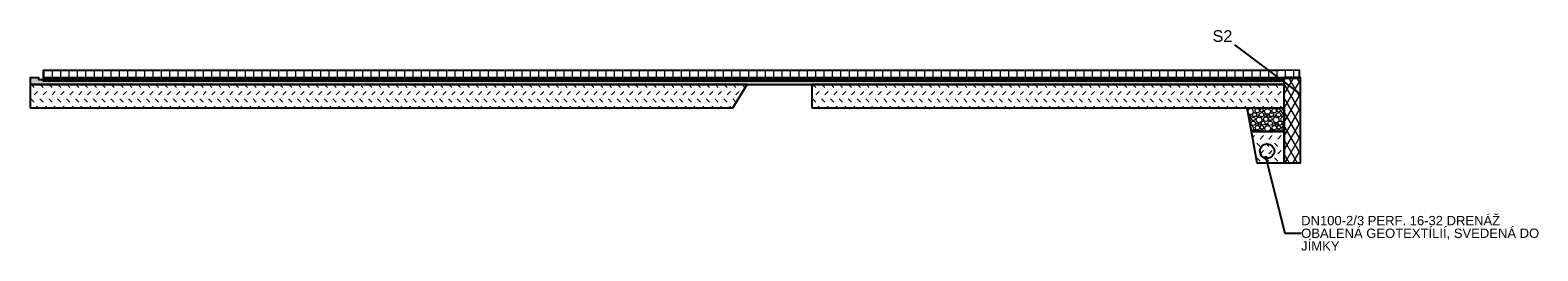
# Model space of a CAD drawing. Header units: millimetres. Extents: x -36478 to 31050, y -14815 to 11827.
# Tile 1 of 256: x -36478 to -20303, y -161 to 2205. Entities that reach past the tile are written whole.
import ezdxf

# ---------------------------------------------------------------- set-up
doc = ezdxf.new("R2010")
doc.units = ezdxf.units.MM
doc.header["$MEASUREMENT"] = 0
for name, color, linetype in [('Nové_Anotace - SP', 7, 'Continuous'), ('Nové_Konstrukce - nosné', 7, 'Continuous'), ('Nové_Popis', 7, 'Continuous'), ('Nové_Situace - terén', 7, 'Continuous'), ('Nové_TZB - VZT', 7, 'Continuous'), ('Nové_Výplně - Povrchové', 7, 'Continuous')]:
    doc.layers.add(name, color=color, linetype=linetype)
doc.styles.add('GENEROVANÝ_STYL_1', font='txt')
doc.dimstyles.new('GENEROVANÝ_STYL__7', dxfattribs={"dimtxt": 0.18, "dimasz": 91.2, "dimexe": 0.18, "dimexo": 0.0625, "dimgap": 0, "dimtad": 0, "dimtih": 1, "dimtoh": 1, "dimdec": 4, "dimzin": 0, "dimdsep": 46, "dimcen": 0.09, "dimadec": 0, "dimazin": 0, "dimtfac": 1, "dimtdec": 4, "dimtmove": 0, "dimatfit": 3, "dimldrblk": 'ARROWHEAD_11', "dimfxl": 1, "dimtolj": 1, "dimtzin": 0, "dimarcsym": 0})

# ---------------------------------------------------------------- blocks, each defined once
blk = doc.blocks.new('*X6351')
at = {"layer": 'Nové_Situace - terén', "color": 21, "linetype": 'Continuous', "lineweight": 20, "true_color": 0xffaaaa}
for p, q in [((-28066, 1608), (-28079, 1622)), ((-27953, 1591), (-27984, 1622)), ((-27858, 1591), (-27888, 1622)), ((-27762, 1591), (-27793, 1622)), ((-27667, 1591), (-27698, 1622)), ((-27589, 1608), (-27602, 1622)), ((-27476, 1591), (-27507, 1622)), ((-27381, 1591), (-27412, 1622)), ((-27286, 1591), (-27317, 1622)), ((-27190, 1591), (-27221, 1622)), ((-27113, 1608), (-27126, 1622)), ((-27000, 1591), (-27031, 1622)), ((-26905, 1591), (-26935, 1622)), ((-26809, 1591), (-26840, 1622)), ((-26714, 1591), (-26745, 1622)), ((-26636, 1608), (-26649, 1622)), ((-26523, 1591), (-26554, 1622)), ((-26428, 1591), (-26459, 1622)), ((-26333, 1591), (-26364, 1622)), ((-26237, 1591), (-26268, 1622)), ((-26160, 1608), (-26173, 1622)), ((-26047, 1591), (-26078, 1622)), ((-25952, 1591), (-25982, 1622)), ((-25856, 1591), (-25887, 1622)), ((-25761, 1591), (-25792, 1622)), ((-25683, 1608), (-25696, 1622)), ((-25570, 1591), (-25601, 1622)), ((-25475, 1591), (-25506, 1622)), ((-25380, 1591), (-25411, 1622)), ((-25284, 1591), (-25315, 1622)), ((-25207, 1608), (-25220, 1622)), ((-25094, 1591), (-25125, 1622)), ((-24999, 1591), (-25029, 1622)), ((-24903, 1591), (-24934, 1622)), ((-24808, 1591), (-24839, 1622)), ((-24730, 1608), (-24743, 1622)), ((-24617, 1591), (-24648, 1622)), ((-24522, 1591), (-24553, 1622)), ((-24427, 1591), (-24458, 1622)), ((-24331, 1591), (-24362, 1622)), ((-24254, 1608), (-24267, 1622)), ((-24141, 1591), (-24172, 1622)), ((-24046, 1591), (-24076, 1622)), ((-23950, 1591), (-23981, 1622)), ((-23855, 1591), (-23886, 1622)), ((-23777, 1608), (-23790, 1622)), ((-23664, 1591), (-23695, 1622)), ((-23569, 1591), (-23600, 1622)), ((-23474, 1591), (-23505, 1622)), ((-23378, 1591), (-23409, 1622)), ((-23301, 1608), (-23314, 1622)), ((-23188, 1591), (-23219, 1622)), ((-23093, 1591), (-23123, 1622)), ((-23024, 1618), (-23028, 1622)), ((-28066, 1451), (-28084, 1468)), ((-28048, 1591), (-28066, 1608)), ((-28048, 1512), (-28013, 1547)), ((-27953, 1433), (-27988, 1468)), ((-27953, 1512), (-27918, 1547)), ((-27858, 1433), (-27893, 1468)), ((-27858, 1512), (-27822, 1547)), ((-27762, 1433), (-27798, 1468)), ((-27762, 1512), (-27727, 1547)), ((-27667, 1433), (-27702, 1468)), ((-27667, 1512), (-27632, 1547)), ((-27589, 1451), (-27607, 1468)), ((-27572, 1591), (-27589, 1608)), ((-27572, 1512), (-27536, 1547)), ((-27476, 1433), (-27512, 1468)), ((-27476, 1512), (-27441, 1547)), ((-27381, 1433), (-27416, 1468)), ((-27381, 1512), (-27346, 1547)), ((-27286, 1433), (-27321, 1468)), ((-27286, 1512), (-27250, 1547)), ((-27190, 1433), (-27226, 1468)), ((-27190, 1512), (-27155, 1547)), ((-27113, 1451), (-27131, 1468)), ((-27095, 1591), (-27113, 1608)), ((-27095, 1512), (-27060, 1547)), ((-27000, 1433), (-27035, 1468)), ((-27000, 1512), (-26965, 1547)), ((-26905, 1433), (-26940, 1468)), ((-26905, 1512), (-26869, 1547)), ((-26809, 1433), (-26845, 1468)), ((-26809, 1512), (-26774, 1547)), ((-26714, 1433), (-26749, 1468)), ((-26714, 1512), (-26679, 1547)), ((-26636, 1451), (-26654, 1468)), ((-26619, 1591), (-26636, 1608)), ((-26619, 1512), (-26583, 1547)), ((-26523, 1433), (-26559, 1468)), ((-26523, 1512), (-26488, 1547)), ((-26428, 1433), (-26463, 1468)), ((-26428, 1512), (-26393, 1547)), ((-26333, 1433), (-26368, 1468)), ((-26333, 1512), (-26297, 1547)), ((-26237, 1433), (-26273, 1468)), ((-26237, 1512), (-26202, 1547)), ((-26160, 1451), (-26178, 1468)), ((-26142, 1591), (-26160, 1608)), ((-26142, 1512), (-26107, 1547)), ((-26047, 1433), (-26082, 1468)), ((-26047, 1512), (-26012, 1547)), ((-25952, 1433), (-25987, 1468)), ((-25952, 1512), (-25916, 1547)), ((-25856, 1433), (-25892, 1468)), ((-25856, 1512), (-25821, 1547)), ((-25761, 1433), (-25796, 1468)), ((-25761, 1512), (-25726, 1547)), ((-25683, 1451), (-25701, 1468)), ((-25666, 1591), (-25683, 1608)), ((-25666, 1512), (-25630, 1547)), ((-25570, 1433), (-25606, 1468)), ((-25570, 1512), (-25535, 1547)), ((-25475, 1433), (-25510, 1468)), ((-25475, 1512), (-25440, 1547)), ((-25380, 1433), (-25415, 1468)), ((-25380, 1512), (-25344, 1547)), ((-25284, 1433), (-25320, 1468)), ((-25284, 1512), (-25249, 1547)), ((-25207, 1451), (-25225, 1468)), ((-25189, 1591), (-25207, 1608)), ((-25189, 1512), (-25154, 1547)), ((-25094, 1433), (-25129, 1468)), ((-25094, 1512), (-25059, 1547)), ((-24999, 1433), (-25034, 1468)), ((-24999, 1512), (-24963, 1547)), ((-24903, 1433), (-24939, 1468)), ((-24903, 1512), (-24868, 1547)), ((-24808, 1433), (-24843, 1468)), ((-24808, 1512), (-24773, 1547)), ((-24730, 1451), (-24748, 1468)), ((-24713, 1591), (-24730, 1608)), ((-24713, 1512), (-24677, 1547)), ((-24617, 1433), (-24653, 1468)), ((-24617, 1512), (-24582, 1547)), ((-24522, 1433), (-24557, 1468)), ((-24522, 1512), (-24487, 1547)), ((-24427, 1433), (-24462, 1468)), ((-24427, 1512), (-24391, 1547)), ((-24331, 1433), (-24367, 1468)), ((-24331, 1512), (-24296, 1547)), ((-24254, 1451), (-24272, 1468)), ((-24236, 1591), (-24254, 1608)), ((-24236, 1512), (-24201, 1547)), ((-24141, 1433), (-24176, 1468)), ((-24141, 1512), (-24106, 1547)), ((-24046, 1433), (-24081, 1468)), ((-24046, 1512), (-24010, 1547)), ((-23950, 1433), (-23986, 1468)), ((-23950, 1512), (-23915, 1547)), ((-23855, 1433), (-23890, 1468)), ((-23855, 1512), (-23820, 1547)), ((-23777, 1451), (-23795, 1468)), ((-23760, 1591), (-23777, 1608)), ((-23760, 1512), (-23724, 1547)), ((-23664, 1433), (-23700, 1468)), ((-23664, 1512), (-23629, 1547)), ((-23569, 1433), (-23604, 1468)), ((-23569, 1512), (-23534, 1547)), ((-23474, 1433), (-23509, 1468)), ((-23474, 1512), (-23438, 1547)), ((-23378, 1433), (-23414, 1468)), ((-23378, 1512), (-23343, 1547)), ((-23301, 1451), (-23319, 1468)), ((-23283, 1591), (-23301, 1608)), ((-23283, 1512), (-23248, 1547)), ((-23188, 1433), (-23223, 1468)), ((-23188, 1512), (-23153, 1547)), ((-23093, 1433), (-23128, 1468)), ((-23093, 1512), (-23057, 1547)), ((-23024, 1460), (-23033, 1468)), ((-28048, 1433), (-28066, 1451)), ((-28031, 1371), (-28030, 1372)), ((-28030, 1372), (-28013, 1389)), ((-27936, 1371), (-27935, 1372)), ((-27935, 1372), (-27918, 1389)), ((-27840, 1372), (-27822, 1389)), ((-27840, 1371), (-27840, 1372)), ((-27745, 1372), (-27727, 1389)), ((-27745, 1371), (-27745, 1372)), ((-27650, 1371), (-27649, 1372)), ((-27649, 1372), (-27632, 1389)), ((-27572, 1433), (-27589, 1451)), ((-27554, 1372), (-27536, 1389)), ((-27554, 1371), (-27554, 1372)), ((-27459, 1372), (-27441, 1389)), ((-27459, 1371), (-27459, 1372)), ((-27364, 1371), (-27363, 1372)), ((-27363, 1372), (-27346, 1389)), ((-27269, 1371), (-27268, 1372)), ((-27268, 1372), (-27250, 1389)), ((-27173, 1372), (-27155, 1389)), ((-27173, 1371), (-27173, 1372)), ((-27095, 1433), (-27113, 1451)), ((-27078, 1371), (-27077, 1372)), ((-27077, 1372), (-27060, 1389)), ((-26983, 1371), (-26982, 1372)), ((-26982, 1372), (-26965, 1389)), ((-26887, 1372), (-26869, 1389)), ((-26887, 1371), (-26887, 1372)), ((-26792, 1372), (-26774, 1389)), ((-26792, 1371), (-26792, 1372)), ((-26697, 1371), (-26696, 1372)), ((-26696, 1372), (-26679, 1389)), ((-26619, 1433), (-26636, 1451)), ((-26601, 1372), (-26583, 1389)), ((-26601, 1371), (-26601, 1372)), ((-26506, 1372), (-26488, 1389)), ((-26506, 1371), (-26506, 1372)), ((-26411, 1371), (-26410, 1372)), ((-26410, 1372), (-26393, 1389)), ((-26316, 1371), (-26315, 1372)), ((-26315, 1372), (-26297, 1389)), ((-26220, 1372), (-26202, 1389)), ((-26220, 1371), (-26220, 1372)), ((-26142, 1433), (-26160, 1451)), ((-26125, 1371), (-26124, 1372)), ((-26124, 1372), (-26107, 1389)), ((-26030, 1371), (-26029, 1372)), ((-26029, 1372), (-26012, 1389)), ((-25934, 1372), (-25916, 1389)), ((-25934, 1371), (-25934, 1372)), ((-25839, 1372), (-25821, 1389)), ((-25839, 1371), (-25839, 1372)), ((-25744, 1371), (-25743, 1372)), ((-25743, 1372), (-25726, 1389)), ((-25666, 1433), (-25683, 1451)), ((-25648, 1372), (-25630, 1389)), ((-25648, 1371), (-25648, 1372)), ((-25553, 1372), (-25535, 1389)), ((-25553, 1371), (-25553, 1372)), ((-25458, 1371), (-25457, 1372)), ((-25457, 1372), (-25440, 1389)), ((-25363, 1371), (-25362, 1372)), ((-25362, 1372), (-25344, 1389)), ((-25267, 1372), (-25249, 1389)), ((-25267, 1371), (-25267, 1372)), ((-25189, 1433), (-25207, 1451)), ((-25172, 1371), (-25171, 1372)), ((-25171, 1372), (-25154, 1389)), ((-25077, 1371), (-25076, 1372)), ((-25076, 1372), (-25059, 1389)), ((-24981, 1372), (-24963, 1389)), ((-24981, 1371), (-24981, 1372)), ((-24886, 1372), (-24868, 1389)), ((-24886, 1371), (-24886, 1372)), ((-24791, 1371), (-24790, 1372)), ((-24790, 1372), (-24773, 1389)), ((-24713, 1433), (-24730, 1451)), ((-24695, 1372), (-24677, 1389)), ((-24695, 1371), (-24695, 1372)), ((-24600, 1372), (-24582, 1389)), ((-24600, 1371), (-24600, 1372)), ((-24505, 1371), (-24504, 1372)), ((-24504, 1372), (-24487, 1389)), ((-24410, 1371), (-24409, 1372)), ((-24409, 1372), (-24391, 1389)), ((-24314, 1372), (-24296, 1389)), ((-24314, 1371), (-24314, 1372)), ((-24236, 1433), (-24254, 1451)), ((-24219, 1371), (-24218, 1372)), ((-24218, 1372), (-24201, 1389)), ((-24124, 1371), (-24123, 1372)), ((-24123, 1372), (-24106, 1389)), ((-24028, 1372), (-24010, 1389)), ((-24028, 1371), (-24028, 1372)), ((-23933, 1372), (-23915, 1389)), ((-23933, 1371), (-23933, 1372)), ((-23838, 1371), (-23837, 1372)), ((-23837, 1372), (-23820, 1389)), ((-23760, 1433), (-23777, 1451)), ((-23742, 1372), (-23724, 1389)), ((-23742, 1371), (-23742, 1372)), ((-23647, 1372), (-23629, 1389)), ((-23647, 1371), (-23647, 1372)), ((-23552, 1371), (-23551, 1372)), ((-23551, 1372), (-23534, 1389)), ((-23457, 1371), (-23456, 1372)), ((-23456, 1372), (-23438, 1389)), ((-23361, 1372), (-23343, 1389)), ((-23361, 1371), (-23361, 1372)), ((-23283, 1433), (-23301, 1451)), ((-23266, 1371), (-23265, 1372)), ((-23265, 1372), (-23248, 1389)), ((-23171, 1371), (-23170, 1372)), ((-23170, 1372), (-23153, 1389)), ((-23075, 1372), (-23057, 1389)), ((-23075, 1371), (-23075, 1372))]:
    blk.add_line(p, q, dxfattribs=at)
blk = doc.blocks.new('výplň_3135_1', base_point=(0, 0))
at = {"layer": 'Nové_Situace - terén', "color": 1, "linetype": 'Continuous', "lineweight": 25, "flags": 128}
blk.add_lwpolyline([(-28094, 1371), (-27938, 1371), (-23024, 1371), (-23024, 1622), (-28094, 1622)], close=True, dxfattribs=at)
at = {"layer": 'Nové_Situace - terén', "color": 21, "linetype": 'Continuous', "lineweight": 20, "true_color": 0xffaaaa}
blk.add_blockref('*X6351', (0, 0), dxfattribs=at)
blk = doc.blocks.new('*X6359')
at = {"layer": 'Nové_Situace - terén', "color": 21, "linetype": 'Continuous', "lineweight": 20, "true_color": 0xffaaaa}
for p, q in [((-23363, 1053), (-23343, 1074)), ((-23301, 977), (-23319, 995)), ((-23283, 959), (-23301, 977)), ((-23283, 1117), (-23286, 1120)), ((-23283, 1038), (-23248, 1074)), ((-23188, 959), (-23223, 995)), ((-23188, 1117), (-23191, 1120)), ((-23188, 1038), (-23153, 1074)), ((-23093, 959), (-23128, 995)), ((-23093, 1117), (-23096, 1120)), ((-23093, 1038), (-23057, 1074)), ((-23024, 986), (-23033, 995)), ((-23301, 819), (-23319, 837)), ((-23283, 802), (-23301, 819)), ((-23283, 881), (-23265, 898)), ((-23265, 898), (-23248, 916)), ((-23188, 802), (-23223, 837)), ((-23188, 881), (-23170, 898)), ((-23170, 898), (-23153, 916)), ((-23093, 802), (-23128, 837)), ((-23093, 881), (-23075, 898)), ((-23075, 898), (-23057, 916)), ((-23024, 828), (-23033, 837))]:
    blk.add_line(p, q, dxfattribs=at)
blk = doc.blocks.new('výplň_3139_1', base_point=(0, 0))
at = {"layer": 'Nové_Situace - terén', "color": 1, "linetype": 'Continuous', "lineweight": 25, "flags": 128}
blk.add_lwpolyline([(-23376, 1120), (-23024, 1120), (-23024, 780), (-23314, 780)], close=True, dxfattribs=at)
at = {"layer": 'Nové_Situace - terén', "color": 21, "linetype": 'Continuous', "lineweight": 20, "true_color": 0xffaaaa}
blk.add_blockref('*X6359', (0, 0), dxfattribs=at)
blk = doc.blocks.new('*X6361')
at = {"layer": 'Nové_Situace - terén', "color": 21, "linetype": 'Continuous', "lineweight": 20, "true_color": 0xffaaaa}
for p, q in [((-36435, 1591), (-36465, 1622)), ((-36339, 1591), (-36370, 1622)), ((-36244, 1591), (-36275, 1622)), ((-36166, 1608), (-36179, 1622)), ((-36053, 1591), (-36084, 1622)), ((-35958, 1591), (-35989, 1622)), ((-35863, 1591), (-35894, 1622)), ((-35767, 1591), (-35798, 1622)), ((-35690, 1608), (-35703, 1622)), ((-35577, 1591), (-35608, 1622)), ((-35482, 1591), (-35512, 1622)), ((-35386, 1591), (-35417, 1622)), ((-35291, 1591), (-35322, 1622)), ((-35213, 1608), (-35226, 1622)), ((-35100, 1591), (-35131, 1622)), ((-35005, 1591), (-35036, 1622)), ((-34910, 1591), (-34941, 1622)), ((-34814, 1591), (-34845, 1622)), ((-34737, 1608), (-34750, 1622)), ((-34624, 1591), (-34655, 1622)), ((-34529, 1591), (-34559, 1622)), ((-34433, 1591), (-34464, 1622)), ((-34338, 1591), (-34369, 1622)), ((-34260, 1608), (-34273, 1622)), ((-34147, 1591), (-34178, 1622)), ((-34052, 1591), (-34083, 1622)), ((-33957, 1591), (-33988, 1622)), ((-33861, 1591), (-33892, 1622)), ((-33784, 1608), (-33797, 1622)), ((-33671, 1591), (-33702, 1622)), ((-33576, 1591), (-33606, 1622)), ((-33480, 1591), (-33511, 1622)), ((-33385, 1591), (-33416, 1622)), ((-33307, 1608), (-33320, 1622)), ((-33194, 1591), (-33225, 1622)), ((-33099, 1591), (-33130, 1622)), ((-33004, 1591), (-33035, 1622)), ((-32908, 1591), (-32939, 1622)), ((-32831, 1608), (-32844, 1622)), ((-32718, 1591), (-32749, 1622)), ((-32623, 1591), (-32653, 1622)), ((-32527, 1591), (-32558, 1622)), ((-32432, 1591), (-32463, 1622)), ((-32354, 1608), (-32367, 1622)), ((-32241, 1591), (-32272, 1622)), ((-32146, 1591), (-32177, 1622)), ((-32051, 1591), (-32082, 1622)), ((-31955, 1591), (-31986, 1622)), ((-31878, 1608), (-31891, 1622)), ((-31765, 1591), (-31796, 1622)), ((-31670, 1591), (-31700, 1622)), ((-31574, 1591), (-31605, 1622)), ((-31479, 1591), (-31510, 1622)), ((-31401, 1608), (-31414, 1622)), ((-31288, 1591), (-31319, 1622)), ((-31193, 1591), (-31224, 1622)), ((-31098, 1591), (-31129, 1622)), ((-31002, 1591), (-31033, 1622)), ((-30925, 1608), (-30938, 1622)), ((-30812, 1591), (-30843, 1622)), ((-30717, 1591), (-30747, 1622)), ((-30621, 1591), (-30652, 1622)), ((-30526, 1591), (-30557, 1622)), ((-30448, 1608), (-30461, 1622)), ((-30335, 1591), (-30366, 1622)), ((-30240, 1591), (-30271, 1622)), ((-30145, 1591), (-30176, 1622)), ((-30049, 1591), (-30080, 1622)), ((-29972, 1608), (-29985, 1622)), ((-29859, 1591), (-29890, 1622)), ((-29764, 1591), (-29794, 1622)), ((-29668, 1591), (-29699, 1622)), ((-29573, 1591), (-29604, 1622)), ((-29495, 1608), (-29508, 1622)), ((-29382, 1591), (-29413, 1622)), ((-29287, 1591), (-29318, 1622)), ((-29192, 1591), (-29223, 1622)), ((-29096, 1591), (-29127, 1622)), ((-29019, 1608), (-29032, 1622)), ((-28906, 1591), (-28937, 1622)), ((-28811, 1591), (-28841, 1622)), ((-36435, 1433), (-36470, 1468)), ((-36435, 1512), (-36399, 1547)), ((-36339, 1433), (-36375, 1468)), ((-36339, 1512), (-36304, 1547)), ((-36244, 1433), (-36279, 1468)), ((-36244, 1512), (-36209, 1547)), ((-36166, 1451), (-36184, 1468)), ((-36149, 1591), (-36166, 1608)), ((-36149, 1512), (-36113, 1547)), ((-36053, 1433), (-36089, 1468)), ((-36053, 1512), (-36018, 1547)), ((-35958, 1433), (-35993, 1468)), ((-35958, 1512), (-35923, 1547)), ((-35863, 1433), (-35898, 1468)), ((-35863, 1512), (-35827, 1547)), ((-35767, 1433), (-35803, 1468)), ((-35767, 1512), (-35732, 1547)), ((-35690, 1451), (-35708, 1468)), ((-35672, 1591), (-35690, 1608)), ((-35672, 1512), (-35637, 1547)), ((-35577, 1433), (-35612, 1468)), ((-35577, 1512), (-35542, 1547)), ((-35482, 1433), (-35517, 1468)), ((-35482, 1512), (-35446, 1547)), ((-35386, 1433), (-35422, 1468)), ((-35386, 1512), (-35351, 1547)), ((-35291, 1433), (-35326, 1468)), ((-35291, 1512), (-35256, 1547)), ((-35213, 1451), (-35231, 1468)), ((-35196, 1591), (-35213, 1608)), ((-35196, 1512), (-35160, 1547)), ((-35100, 1433), (-35136, 1468)), ((-35100, 1512), (-35065, 1547)), ((-35005, 1433), (-35040, 1468)), ((-35005, 1512), (-34970, 1547)), ((-34910, 1433), (-34945, 1468)), ((-34910, 1512), (-34874, 1547)), ((-34814, 1433), (-34850, 1468)), ((-34814, 1512), (-34779, 1547)), ((-34737, 1451), (-34755, 1468)), ((-34719, 1591), (-34737, 1608)), ((-34719, 1512), (-34684, 1547)), ((-34624, 1433), (-34659, 1468)), ((-34624, 1512), (-34589, 1547)), ((-34529, 1433), (-34564, 1468)), ((-34529, 1512), (-34493, 1547)), ((-34433, 1433), (-34469, 1468)), ((-34433, 1512), (-34398, 1547)), ((-34338, 1433), (-34373, 1468)), ((-34338, 1512), (-34303, 1547)), ((-34260, 1451), (-34278, 1468)), ((-34243, 1591), (-34260, 1608)), ((-34243, 1512), (-34207, 1547)), ((-34147, 1433), (-34183, 1468)), ((-34147, 1512), (-34112, 1547)), ((-34052, 1433), (-34087, 1468)), ((-34052, 1512), (-34017, 1547)), ((-33957, 1433), (-33992, 1468)), ((-33957, 1512), (-33921, 1547)), ((-33861, 1433), (-33897, 1468)), ((-33861, 1512), (-33826, 1547)), ((-33784, 1451), (-33802, 1468)), ((-33766, 1591), (-33784, 1608)), ((-33766, 1512), (-33731, 1547)), ((-33671, 1433), (-33706, 1468)), ((-33671, 1512), (-33636, 1547)), ((-33576, 1433), (-33611, 1468)), ((-33576, 1512), (-33540, 1547)), ((-33480, 1433), (-33516, 1468)), ((-33480, 1512), (-33445, 1547)), ((-33385, 1433), (-33420, 1468)), ((-33385, 1512), (-33350, 1547)), ((-33307, 1451), (-33325, 1468)), ((-33290, 1591), (-33307, 1608)), ((-33290, 1512), (-33254, 1547)), ((-33194, 1433), (-33230, 1468)), ((-33194, 1512), (-33159, 1547)), ((-33099, 1433), (-33134, 1468)), ((-33099, 1512), (-33064, 1547)), ((-33004, 1433), (-33039, 1468)), ((-33004, 1512), (-32968, 1547)), ((-32908, 1433), (-32944, 1468)), ((-32908, 1512), (-32873, 1547)), ((-32831, 1451), (-32849, 1468)), ((-32813, 1591), (-32831, 1608)), ((-32813, 1512), (-32778, 1547)), ((-32718, 1433), (-32753, 1468)), ((-32718, 1512), (-32683, 1547)), ((-32623, 1433), (-32658, 1468)), ((-32623, 1512), (-32587, 1547)), ((-32527, 1433), (-32563, 1468)), ((-32527, 1512), (-32492, 1547)), ((-32432, 1433), (-32467, 1468)), ((-32432, 1512), (-32397, 1547)), ((-32354, 1451), (-32372, 1468)), ((-32337, 1591), (-32354, 1608)), ((-32337, 1512), (-32301, 1547)), ((-32241, 1433), (-32277, 1468)), ((-32241, 1512), (-32206, 1547)), ((-32146, 1433), (-32181, 1468)), ((-32146, 1512), (-32111, 1547)), ((-32051, 1433), (-32086, 1468)), ((-32051, 1512), (-32015, 1547)), ((-31955, 1433), (-31991, 1468)), ((-31955, 1512), (-31920, 1547)), ((-31878, 1451), (-31896, 1468)), ((-31860, 1591), (-31878, 1608)), ((-31860, 1512), (-31825, 1547)), ((-31765, 1433), (-31800, 1468)), ((-31765, 1512), (-31730, 1547)), ((-31670, 1433), (-31705, 1468)), ((-31670, 1512), (-31634, 1547)), ((-31574, 1433), (-31610, 1468)), ((-31574, 1512), (-31539, 1547)), ((-31479, 1433), (-31514, 1468)), ((-31479, 1512), (-31444, 1547)), ((-31401, 1451), (-31419, 1468)), ((-31384, 1591), (-31401, 1608)), ((-31384, 1512), (-31348, 1547)), ((-31288, 1433), (-31324, 1468)), ((-31288, 1512), (-31253, 1547)), ((-31193, 1433), (-31228, 1468)), ((-31193, 1512), (-31158, 1547)), ((-31098, 1433), (-31133, 1468)), ((-31098, 1512), (-31062, 1547)), ((-31002, 1433), (-31038, 1468)), ((-31002, 1512), (-30967, 1547)), ((-30925, 1451), (-30943, 1468)), ((-30907, 1591), (-30925, 1608)), ((-30907, 1512), (-30872, 1547)), ((-30812, 1433), (-30847, 1468)), ((-30812, 1512), (-30777, 1547)), ((-30717, 1433), (-30752, 1468)), ((-30717, 1512), (-30681, 1547)), ((-30621, 1433), (-30657, 1468)), ((-30621, 1512), (-30586, 1547)), ((-30526, 1433), (-30561, 1468)), ((-30526, 1512), (-30491, 1547)), ((-30448, 1451), (-30466, 1468)), ((-30431, 1591), (-30448, 1608)), ((-30431, 1512), (-30395, 1547)), ((-30335, 1433), (-30371, 1468)), ((-30335, 1512), (-30300, 1547)), ((-30240, 1433), (-30275, 1468)), ((-30240, 1512), (-30205, 1547)), ((-30145, 1433), (-30180, 1468)), ((-30145, 1512), (-30109, 1547)), ((-30049, 1433), (-30085, 1468)), ((-30049, 1512), (-30014, 1547)), ((-29972, 1451), (-29990, 1468)), ((-29954, 1591), (-29972, 1608)), ((-29954, 1512), (-29919, 1547)), ((-29859, 1433), (-29894, 1468)), ((-29859, 1512), (-29824, 1547)), ((-29764, 1433), (-29799, 1468)), ((-29764, 1512), (-29728, 1547)), ((-29668, 1433), (-29704, 1468)), ((-29668, 1512), (-29633, 1547)), ((-29573, 1433), (-29608, 1468)), ((-29573, 1512), (-29538, 1547)), ((-29495, 1451), (-29513, 1468)), ((-29478, 1591), (-29495, 1608)), ((-29478, 1512), (-29442, 1547)), ((-29382, 1433), (-29418, 1468)), ((-29382, 1512), (-29347, 1547)), ((-29287, 1433), (-29322, 1468)), ((-29287, 1512), (-29252, 1547)), ((-29192, 1433), (-29227, 1468)), ((-29192, 1512), (-29156, 1547)), ((-29096, 1433), (-29132, 1468)), ((-29096, 1512), (-29061, 1547)), ((-29019, 1451), (-29037, 1468)), ((-29001, 1591), (-29019, 1608)), ((-29001, 1512), (-28966, 1547)), ((-28906, 1433), (-28941, 1468)), ((-28906, 1512), (-28871, 1547)), ((-36417, 1372), (-36399, 1389)), ((-36417, 1371), (-36417, 1372)), ((-36322, 1372), (-36304, 1389)), ((-36322, 1371), (-36322, 1372)), ((-36227, 1371), (-36226, 1372)), ((-36226, 1372), (-36209, 1389)), ((-36149, 1433), (-36166, 1451)), ((-36131, 1372), (-36113, 1389)), ((-36131, 1371), (-36131, 1372)), ((-36036, 1372), (-36018, 1389)), ((-36036, 1371), (-36036, 1372)), ((-35941, 1371), (-35940, 1372)), ((-35940, 1372), (-35923, 1389)), ((-35846, 1371), (-35845, 1372)), ((-35845, 1372), (-35827, 1389)), ((-35750, 1372), (-35732, 1389)), ((-35750, 1371), (-35750, 1372)), ((-35672, 1433), (-35690, 1451)), ((-35655, 1371), (-35654, 1372)), ((-35654, 1372), (-35637, 1389)), ((-35560, 1371), (-35559, 1372)), ((-35559, 1372), (-35542, 1389)), ((-35464, 1372), (-35446, 1389)), ((-35464, 1371), (-35464, 1372)), ((-35369, 1372), (-35351, 1389)), ((-35369, 1371), (-35369, 1372)), ((-35274, 1371), (-35273, 1372)), ((-35273, 1372), (-35256, 1389)), ((-35196, 1433), (-35213, 1451)), ((-35178, 1372), (-35160, 1389)), ((-35178, 1371), (-35178, 1372)), ((-35083, 1372), (-35065, 1389)), ((-35083, 1371), (-35083, 1372)), ((-34988, 1371), (-34987, 1372)), ((-34987, 1372), (-34970, 1389)), ((-34893, 1371), (-34892, 1372)), ((-34892, 1372), (-34874, 1389)), ((-34797, 1372), (-34779, 1389)), ((-34797, 1371), (-34797, 1372)), ((-34719, 1433), (-34737, 1451)), ((-34702, 1371), (-34701, 1372)), ((-34701, 1372), (-34684, 1389)), ((-34607, 1371), (-34606, 1372)), ((-34606, 1372), (-34589, 1389)), ((-34511, 1372), (-34493, 1389)), ((-34511, 1371), (-34511, 1372)), ((-34416, 1372), (-34398, 1389)), ((-34416, 1371), (-34416, 1372)), ((-34321, 1371), (-34320, 1372)), ((-34320, 1372), (-34303, 1389)), ((-34243, 1433), (-34260, 1451)), ((-34225, 1372), (-34207, 1389)), ((-34225, 1371), (-34225, 1372)), ((-34130, 1372), (-34112, 1389)), ((-34130, 1371), (-34130, 1372)), ((-34035, 1371), (-34034, 1372)), ((-34034, 1372), (-34017, 1389)), ((-33940, 1371), (-33939, 1372)), ((-33939, 1372), (-33921, 1389)), ((-33844, 1372), (-33826, 1389)), ((-33844, 1371), (-33844, 1372)), ((-33766, 1433), (-33784, 1451)), ((-33749, 1371), (-33748, 1372)), ((-33748, 1372), (-33731, 1389)), ((-33654, 1371), (-33653, 1372)), ((-33653, 1372), (-33636, 1389)), ((-33558, 1372), (-33540, 1389)), ((-33558, 1371), (-33558, 1372)), ((-33463, 1372), (-33445, 1389)), ((-33463, 1371), (-33463, 1372)), ((-33368, 1371), (-33367, 1372)), ((-33367, 1372), (-33350, 1389)), ((-33290, 1433), (-33307, 1451)), ((-33272, 1372), (-33254, 1389)), ((-33272, 1371), (-33272, 1372)), ((-33177, 1372), (-33159, 1389)), ((-33177, 1371), (-33177, 1372)), ((-33082, 1371), (-33081, 1372)), ((-33081, 1372), (-33064, 1389)), ((-32987, 1371), (-32986, 1372)), ((-32986, 1372), (-32968, 1389)), ((-32891, 1372), (-32873, 1389)), ((-32891, 1371), (-32891, 1372)), ((-32813, 1433), (-32831, 1451)), ((-32796, 1371), (-32795, 1372)), ((-32795, 1372), (-32778, 1389)), ((-32701, 1371), (-32700, 1372)), ((-32700, 1372), (-32683, 1389)), ((-32605, 1372), (-32587, 1389)), ((-32605, 1371), (-32605, 1372)), ((-32510, 1372), (-32492, 1389)), ((-32510, 1371), (-32510, 1372)), ((-32415, 1371), (-32414, 1372)), ((-32414, 1372), (-32397, 1389)), ((-32337, 1433), (-32354, 1451)), ((-32319, 1372), (-32301, 1389)), ((-32319, 1371), (-32319, 1372)), ((-32224, 1372), (-32206, 1389)), ((-32224, 1371), (-32224, 1372)), ((-32129, 1371), (-32128, 1372)), ((-32128, 1372), (-32111, 1389)), ((-32034, 1371), (-32033, 1372)), ((-32033, 1372), (-32015, 1389)), ((-31938, 1372), (-31920, 1389)), ((-31938, 1371), (-31938, 1372)), ((-31860, 1433), (-31878, 1451)), ((-31843, 1371), (-31842, 1372)), ((-31842, 1372), (-31825, 1389)), ((-31748, 1371), (-31747, 1372)), ((-31747, 1372), (-31730, 1389)), ((-31652, 1372), (-31634, 1389)), ((-31652, 1371), (-31652, 1372)), ((-31557, 1372), (-31539, 1389)), ((-31557, 1371), (-31557, 1372)), ((-31462, 1371), (-31461, 1372)), ((-31461, 1372), (-31444, 1389)), ((-31384, 1433), (-31401, 1451)), ((-31366, 1372), (-31348, 1389)), ((-31366, 1371), (-31366, 1372)), ((-31271, 1372), (-31253, 1389)), ((-31271, 1371), (-31271, 1372)), ((-31176, 1371), (-31175, 1372)), ((-31175, 1372), (-31158, 1389)), ((-31081, 1371), (-31080, 1372)), ((-31080, 1372), (-31062, 1389)), ((-30985, 1372), (-30967, 1389)), ((-30985, 1371), (-30985, 1372)), ((-30907, 1433), (-30925, 1451)), ((-30890, 1371), (-30889, 1372)), ((-30889, 1372), (-30872, 1389)), ((-30795, 1371), (-30794, 1372)), ((-30794, 1372), (-30777, 1389)), ((-30699, 1372), (-30681, 1389)), ((-30699, 1371), (-30699, 1372)), ((-30604, 1372), (-30586, 1389)), ((-30604, 1371), (-30604, 1372)), ((-30509, 1371), (-30508, 1372)), ((-30508, 1372), (-30491, 1389)), ((-30431, 1433), (-30448, 1451)), ((-30413, 1372), (-30395, 1389)), ((-30413, 1371), (-30413, 1372)), ((-30318, 1372), (-30300, 1389)), ((-30318, 1371), (-30318, 1372)), ((-30223, 1371), (-30222, 1372)), ((-30222, 1372), (-30205, 1389)), ((-30128, 1371), (-30127, 1372)), ((-30127, 1372), (-30109, 1389)), ((-30032, 1372), (-30014, 1389)), ((-30032, 1371), (-30032, 1372)), ((-29954, 1433), (-29972, 1451)), ((-29937, 1371), (-29936, 1372)), ((-29936, 1372), (-29919, 1389)), ((-29842, 1371), (-29841, 1372)), ((-29841, 1372), (-29824, 1389)), ((-29746, 1372), (-29728, 1389)), ((-29746, 1371), (-29746, 1372)), ((-29651, 1372), (-29633, 1389)), ((-29651, 1371), (-29651, 1372)), ((-29556, 1371), (-29555, 1372)), ((-29555, 1372), (-29538, 1389)), ((-29478, 1433), (-29495, 1451)), ((-29460, 1372), (-29442, 1389)), ((-29460, 1371), (-29460, 1372)), ((-29365, 1372), (-29347, 1389)), ((-29365, 1371), (-29365, 1372)), ((-29270, 1371), (-29269, 1372)), ((-29269, 1372), (-29252, 1389)), ((-29175, 1371), (-29174, 1372)), ((-29174, 1372), (-29156, 1389)), ((-29079, 1372), (-29061, 1389)), ((-29079, 1371), (-29079, 1372)), ((-29001, 1433), (-29019, 1451)), ((-28984, 1371), (-28983, 1372)), ((-28983, 1372), (-28966, 1389))]:
    blk.add_line(p, q, dxfattribs=at)
blk = doc.blocks.new('výplň_3140_1', base_point=(0, 0))
at = {"layer": 'Nové_Situace - terén', "color": 1, "linetype": 'Continuous', "lineweight": 25, "flags": 128}
blk.add_lwpolyline([(-36478, 1622), (-36478, 1371), (-29552, 1371), (-28940, 1371), (-28785, 1622), (-29128, 1622)], close=True, dxfattribs=at)
at = {"layer": 'Nové_Situace - terén', "color": 21, "linetype": 'Continuous', "lineweight": 20, "true_color": 0xffaaaa}
blk.add_blockref('*X6361', (0, 0), dxfattribs=at)
blk = doc.blocks.new('*X6363')
at = {"layer": 'Nové_Situace - terén', "color": 21, "linetype": 'Continuous', "lineweight": 20, "true_color": 0xffaaaa}
for centre, radius in [((-23377, 1290), 12.5), ((-23343, 1299), 21.3), ((-23314, 1341), 23.9), ((-23310, 1286), 10.3), ((-23267, 1298), 23.7), ((-23266, 1345), 19.2), ((-23227, 1288), 14.3), ((-23204, 1334), 30.6), ((-23195, 1290), 12.5), ((-23161, 1299), 21.3), ((-23132, 1341), 23.9), ((-23128, 1286), 10.3), ((-23085, 1298), 23.7), ((-23084, 1345), 19.2), ((-23045, 1288), 14.3), ((-23357, 1207), 23.7), ((-23356, 1254), 19.2), ((-23312, 1159), 23.9), ((-23317, 1197), 14.3), ((-23294, 1243), 30.6), ((-23285, 1199), 12.5), ((-23264, 1163), 19.2), ((-23251, 1208), 21.3), ((-23222, 1250), 23.9), ((-23202, 1152), 30.6), ((-23218, 1195), 10.3), ((-23175, 1207), 23.7), ((-23174, 1254), 19.2), ((-23130, 1159), 23.9), ((-23135, 1197), 14.3), ((-23112, 1243), 30.6), ((-23103, 1199), 12.5), ((-23082, 1163), 19.2), ((-23070, 1208), 21.3), ((-23036, 1195), 10.3)]:
    blk.add_circle(centre, radius, dxfattribs=at)
for centre, radius, start, end in [((-23386, 1334), 30.6, 214.6337, 165.8847), ((-23402, 1377), 10.3, 214.9177, 325.0823), ((-23409, 1288), 14.3, 292.423, 88.0954), ((-23358, 1389), 23.7, 227.8755, 312.1245), ((-23319, 1379), 14.3, 213.9857, 326.0143), ((-23287, 1381), 12.5, 231.1474, 308.8526), ((-23253, 1390), 21.3, 241.111, 298.889), ((-23220, 1377), 10.3, 214.9177, 325.0823), ((-23177, 1389), 23.7, 227.8755, 312.1245), ((-23137, 1379), 14.3, 213.9857, 326.0143), ((-23105, 1381), 12.5, 231.1474, 308.8526), ((-23071, 1390), 21.3, 241.111, 298.889), ((-23022, 1334), 30.6, 93.5825, 266.4175), ((-23038, 1377), 10.3, 214.9177, 325.0823), ((-23013, 1290), 12.5, 149.2776, 210.7224), ((-23404, 1250), 23.9, 292.7167, 87.8016), ((-23384, 1152), 30.6, 285.3412, 95.1771), ((-23341, 1117), 21.3, 9.6396, 170.3604), ((-23265, 1116), 23.7, 11.3284, 168.6716), ((-23160, 1117), 21.3, 9.6396, 170.3604), ((-23083, 1116), 23.7, 11.3284, 168.6716), ((-23040, 1250), 23.9, 46.8769, 313.1231), ((-23020, 1152), 30.6, 97.0684, 262.9316), ((-23375, 1108), 12.5, 82.428, 91.6243), ((-23225, 1106), 14.3, 83.436, 96.564), ((-23193, 1108), 12.5, 82.428, 97.572), ((-23043, 1106), 14.3, 83.436, 96.564)]:
    blk.add_arc(centre, radius, start, end, dxfattribs=at)
blk = doc.blocks.new('výplň_3141_1', base_point=(0, 0))
at = {"layer": 'Nové_Situace - terén', "color": 1, "linetype": 'Continuous', "lineweight": 25, "flags": 128}
blk.add_lwpolyline([(-23421, 1371), (-23024, 1371), (-23024, 1120), (-23376, 1120)], close=True, dxfattribs=at)
at = {"layer": 'Nové_Situace - terén', "color": 21, "linetype": 'Continuous', "lineweight": 20, "true_color": 0xffaaaa}
blk.add_blockref('*X6363', (0, 0), dxfattribs=at)
blk = doc.blocks.new('ARROWHEAD_11')
at = {"color": 0, "linetype": 'Continuous', "lineweight": 0}
blk.add_line((0, 0), (-1, 0), dxfattribs=at)
at = {"color": 0, "linetype": 'Continuous', "lineweight": 0, "const_width": 0.25, "flags": 128}
blk.add_lwpolyline([(-0.125, 0, 1), (0.125, 0, 1)], format="xyb", close=True, dxfattribs=at)

msp = doc.modelspace()

# ---------------------------------------------------------------- hatches: boundary and pattern name
at = {"layer": 'Nové_Situace - terén', "linetype": 'Continuous', "lineweight": 20, "true_color": 0xffaaaa}
h = msp.add_hatch(dxfattribs=at)
h.set_pattern_fill('Kámen___štěrk_01_0001', color=21, style=0, pattern_type=2)
h.set_pattern_definition([(45, (0, 0), (-63.6396, 63.6396), []), (90, (-63.64, 63.64), (-81, 0), [0, -54, 0, -81]), (155, (5e-14, 127.28), (34.23208, 73.41093), [0, -39.6, 0, -68.4])])
h.paths.add_polyline_path([(-36478.5, 1621.5), (-28913.8, 1621.5), (-23025.1, 1621.5), (-23025.1, 1672.4), (-36387.1, 1672.4), (-36387.1, 1692.9), (-36478.5, 1692.9)])
h = msp.add_hatch(dxfattribs=at)
h.set_pattern_fill('Tepelná_izolace___tvrdá__F7', color=21, style=0, pattern_type=2)
h.set_pattern_definition([(60, (0, 0), (-64.9519, 37.5), []), (120, (0, 0), (64.9519, 37.5), [])])
h.paths.add_polyline_path([(-23025.1, 1702.3), (-22854.2, 1702.3), (-22854.2, 780.1), (-23025.1, 780.1)])
at = {"layer": 'Nové_Výplně - Povrchové', "linetype": 'Continuous', "lineweight": 20, "true_color": 0xffaaaa}
h = msp.add_hatch(dxfattribs=at)
h.set_pattern_fill('konstrukční_desky_0001', color=21, style=0, pattern_type=2)
h.set_pattern_definition([(90, (-29849.76, 1732.2), (-90, 0), [])])
h.paths.add_polyline_path([(-36339.7, 1691.7), (-23083.2, 1691.7), (-22862.2, 1691.7), (-22862.2, 1777.1), (-23083.2, 1772.7), (-36339.7, 1772.7)])
h = msp.add_hatch(dxfattribs=at)
h.set_pattern_fill('Kámen___štěrk__velké_měř_6C', color=21, style=0, pattern_type=2)
h.set_pattern_definition([(45, (0, 0), (-116.6726, 116.6726), []), (90, (-116.67, 116.67), (-74.25, 0), [0, -49.5, 0, -74.25]), (155, (1e-13, 233.345), (31.3794, 67.29335), [0, -36.3, 0, -62.7])])
h.paths.add_polyline_path([(-23025.1, 1692.3), (-36339.7, 1692.3), (-36339.7, 1662.3), (-23025.1, 1662.3)])

# ---------------------------------------------------------------- linework, layer by layer
at = {"layer": 'Nové_Popis', "color": 1, "linetype": 'Continuous', "lineweight": 25}
msp.add_line((-22854.2, 1520.7), (-23555.5, 2048.8), dxfattribs=at)
at = {"layer": 'Nové_Situace - terén', "color": 1, "linetype": 'Continuous', "lineweight": 25, "flags": 128}
for points in [[(-36478.5, 1621.5), (-28913.8, 1621.5), (-23025.1, 1621.5), (-23025.1, 1672.4), (-36387.1, 1672.4), (-36387.1, 1692.9), (-36478.5, 1692.9)], [(-23025.1, 1702.3), (-22854.2, 1702.3), (-22854.2, 780.1), (-23025.1, 780.1)]]:
    msp.add_lwpolyline(points, close=True, dxfattribs=at)
at = {"layer": 'Nové_TZB - VZT', "color": 1, "linetype": 'Continuous', "lineweight": 25}
msp.add_circle((-23208.1, 907.8), 77.8, dxfattribs=at)
at = {"layer": 'Nové_Výplně - Povrchové', "color": 1, "linetype": 'Continuous', "lineweight": 25, "flags": 128}
for points in [[(-36339.7, 1691.7), (-23083.2, 1691.7), (-22862.2, 1691.7), (-22862.2, 1777.1), (-23083.2, 1772.7), (-36339.7, 1772.7)], [(-23025.1, 1692.3), (-36339.7, 1692.3), (-36339.7, 1662.3), (-23025.1, 1662.3)]]:
    msp.add_lwpolyline(points, close=True, dxfattribs=at)

# ---------------------------------------------------------------- block references
at = {"layer": 'Nové_Situace - terén', "color": 21, "linetype": 'Continuous', "lineweight": 20, "true_color": 0xffaaaa}
for name in ['výplň_3140_1', 'výplň_3135_1', 'výplň_3141_1', 'výplň_3139_1']:
    msp.add_blockref(name, (0, 0), dxfattribs=at)

# ---------------------------------------------------------------- texts
at = {"layer": 'Nové_Anotace - SP', "color": 1, "linetype": 'Continuous', "lineweight": 25, "insert": (-22842.7, 27), "char_height": 100, "width": 2605.822, "attachment_point": 4, "line_spacing_factor": 0.814129, "style": 'GENEROVANÝ_STYL_1'}
msp.add_mtext('\\A1;{\\pql;\\fArial|b0|i0|c238|p38;DN100-2/3 PERF.\\fArial|b0|i0|c238|p38; \\fArial|b0|i0|c238|p38;16-32 DRENÁŽ OBALENÁ GEOTEXTÍLIÍ, SVEDENÁ DO JÍMKY}', dxfattribs=at)
at = {"layer": 'Nové_Konstrukce - nosné', "color": 1, "linetype": 'Continuous', "lineweight": 25, "insert": (-23687.4, 2077.3), "char_height": 125, "attachment_point": 8, "style": 'GENEROVANÝ_STYL_1'}
msp.add_mtext('\\A1;{\\pqc;\\fArial|b0|i0|c238|p38;S\\fArial|b0|i0|c238|p38;2}', dxfattribs=at)

# ---------------------------------------------------------------- leaders
at = {"layer": 'Nové_Anotace - SP', "color": 1, "linetype": 'Continuous', "lineweight": 25, "annotation_type": 0, "has_hookline": 1, "hookline_direction": 0, "text_width": 2539.2}
msp.add_leader([(-23220.6, 834.7), (-23018.2, 27), (-22842.7, 27)], dimstyle='GENEROVANÝ_STYL__7', dxfattribs=at)

doc.saveas('drawing.dxf')
